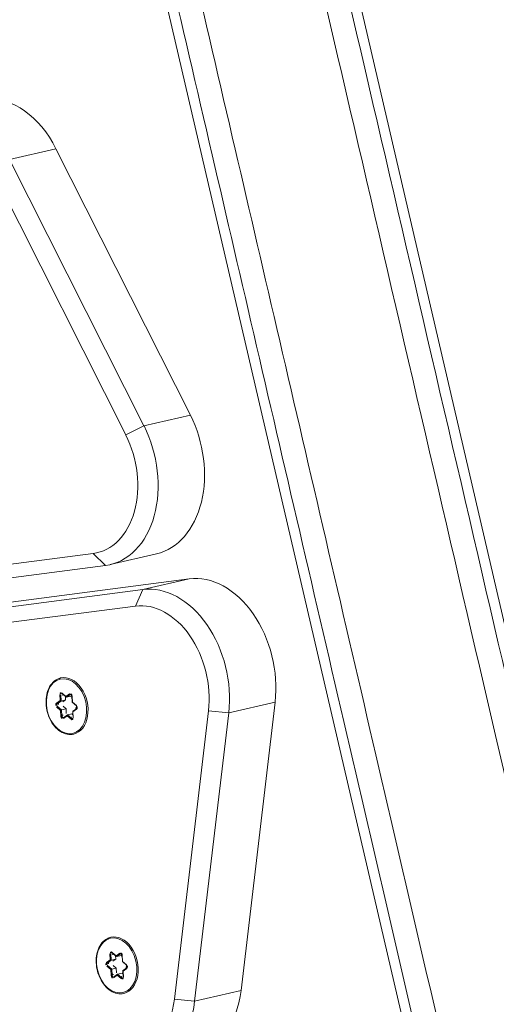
# Model space of a CAD drawing. Extents: x 5477758 to 5478338, y 5918296 to 5918502.
# Tile 107 of 138: x 5477951.7298 to 5477951.8288, y 5918462.6559 to 5918462.8605. Entities that reach past the tile are written whole.
import ezdxf

# ---------------------------------------------------------------- set-up
doc = ezdxf.new("R2010")
doc.units = 0
doc.layers.get('0').update_dxf_attribs({"linetype": 'CONTINUOUS', "lineweight": 13})
doc.layers.add('0_PROJEKTOWANE ZABAWKI', color=7, linetype='CONTINUOUS', lineweight=0)
doc.layers.add('0_WSPÓŁRZĘDNE_ODNOŚNIKI', color=6, linetype='CONTINUOUS', lineweight=15)
doc.styles.add('pktkecm$0$STANDARD', font='romans')
doc.dimstyles.new('pktkecm$0$ODNOŚNIKI', dxfattribs={"dimtxt": 17.5, "dimasz": 6, "dimexe": 7, "dimexo": 7, "dimgap": 7, "dimtad": 1, "dimtoh": 1, "dimdec": 0, "dimzin": 0, "dimdsep": 46, "dimtxsty": 'pktkecm$0$STANDARD', "dimblk": 'pktkecm$0$_Dot', "dimcen": 8, "dimdle": 7, "dimclrt": 2, "dimadec": 0, "dimazin": 0, "dimtfac": 1, "dimtdec": 0, "dimtofl": 0, "dimtmove": 0, "dimatfit": 3, "dimldrblk": 'pktkecm$0$_DotBlank', "dimfxl": 0, "dimtolj": 1, "dimtzin": 0, "dimarcsym": 0})

# ---------------------------------------------------------------- blocks, each defined once
blk = doc.blocks.new('zw$CEC1')
for p, q in [((1179.728, -663.216), (1065.128, -663.216)), ((1065.128, -667.14), (1179.728, -667.14)), ((1104.866, -668.229), (1110.551, -670.277)), ((1104.866, -669.219), (1104.866, -668.229)), ((1092.618, -670.065), (1098.651, -668.596)), ((1098.651, -668.596), (1098.651, -669.586)), ((1104.729, -669.62), (1104.866, -669.219)), ((1110.551, -671.267), (1104.866, -669.219)), ((1095.487, -734.876), (1101.963, -669.39)), ((1101.963, -669.39), (1101.963, -670.38)), ((1098.651, -669.586), (1092.618, -671.055)), ((1098.749, -669.998), (1098.651, -669.586)), ((1104.729, -669.62), (1110.415, -671.668)), ((1092.618, -671.055), (1092.618, -670.065)), ((1092.716, -671.467), (1098.749, -669.998)), ((1101.303, -670.923), (1101.303, -669.933)), ((1110.551, -670.277), (1110.551, -671.267)), ((1101.963, -670.38), (1095.487, -735.866)), ((1102.262, -670.607), (1101.963, -670.38)), ((1095.786, -736.093), (1102.262, -670.607)), ((1094.822, -736.507), (1101.298, -671.022)), ((1101.298, -671.022), (1100.998, -671.219)), ((1100.998, -671.219), (1094.522, -736.705)), ((1110.415, -671.668), (1110.551, -671.267)), ((1103.749, -672.341), (1103.749, -672.337)), ((1103.786, -672.319), (1103.916, -672.342)), ((1103.912, -672.336), (1103.789, -672.315)), ((1104, -672.272), (1103.912, -672.336)), ((1103.916, -672.342), (1104.009, -672.273)), ((1104.062, -672.28), (1104.099, -672.372)), ((1104.111, -672.372), (1104.076, -672.285)), ((1103.77, -672.441), (1103.682, -672.505)), ((1103.69, -672.507), (1103.784, -672.439)), ((1103.707, -672.537), (1103.707, -672.534)), ((1103.838, -672.561), (1103.707, -672.537)), ((1103.735, -672.354), (1103.77, -672.441)), ((1103.787, -672.433), (1103.749, -672.341)), ((1103.838, -672.465), (1103.765, -672.452)), ((1103.787, -672.433), (1103.787, -672.341)), ((1103.838, -672.561), (1103.838, -672.465)), ((1103.865, -672.531), (1103.838, -672.465)), ((1104.02, -672.497), (1103.954, -672.546)), ((1104.114, -672.514), (1104.02, -672.497)), ((1104.02, -672.593), (1104.02, -672.497)), ((1104.102, -672.375), (1104.232, -672.397)), ((1104.234, -672.393), (1104.111, -672.372)), ((1104.171, -672.387), (1104.151, -672.402)), ((1104.151, -672.497), (1104.151, -672.402)), ((1104.245, -672.428), (1104.151, -672.497)), ((1104.151, -672.5), (1104.189, -672.592)), ((1104.168, -672.511), (1104.256, -672.446)), ((1104.203, -672.597), (1104.168, -672.511)), ((1104.245, -672.425), (1104.245, -672.428)), ((1109.242, -672.544), (1109.242, -672.541)), ((1109.279, -672.637), (1109.242, -672.544)), ((1109.279, -672.522), (1109.408, -672.545)), ((1109.279, -672.637), (1109.279, -672.544)), ((1109.405, -672.54), (1109.281, -672.518)), ((1109.493, -672.475), (1109.405, -672.54)), ((1109.409, -672.545), (1109.502, -672.477)), ((1109.555, -672.484), (1109.592, -672.576)), ((1109.604, -672.575), (1109.569, -672.489)), ((1103.703, -672.558), (1103.826, -672.58)), ((1103.826, -672.58), (1103.861, -672.666)), ((1103.876, -672.653), (1103.838, -672.561)), ((1103.876, -672.649), (1103.876, -672.653)), ((1104.02, -672.593), (1103.926, -672.662)), ((1103.926, -672.662), (1103.926, -672.658)), ((1103.937, -672.68), (1104.025, -672.615)), ((1104.152, -672.616), (1104.02, -672.593)), ((1104.025, -672.615), (1104.148, -672.637)), ((1104.152, -672.612), (1104.152, -672.616)), ((1109.262, -672.644), (1109.174, -672.709)), ((1109.183, -672.71), (1109.276, -672.642)), ((1109.199, -672.741), (1109.199, -672.737)), ((1109.331, -672.764), (1109.199, -672.741)), ((1109.227, -672.558), (1109.262, -672.644)), ((1109.331, -672.669), (1109.257, -672.656)), ((1109.331, -672.764), (1109.331, -672.669)), ((1109.357, -672.734), (1109.331, -672.669)), ((1109.513, -672.701), (1109.446, -672.75)), ((1109.606, -672.717), (1109.513, -672.701)), ((1109.513, -672.796), (1109.513, -672.701)), ((1109.595, -672.578), (1109.724, -672.601)), ((1109.727, -672.597), (1109.604, -672.575)), ((1109.664, -672.59), (1109.643, -672.605)), ((1109.643, -672.701), (1109.643, -672.605)), ((1109.737, -672.632), (1109.643, -672.701)), ((1109.644, -672.704), (1109.681, -672.796)), ((1109.66, -672.714), (1109.748, -672.65)), ((1109.695, -672.801), (1109.66, -672.714)), ((1109.737, -672.628), (1109.737, -672.632)), ((1109.196, -672.762), (1109.319, -672.784)), ((1109.319, -672.784), (1109.354, -672.87)), ((1109.368, -672.856), (1109.331, -672.764)), ((1109.368, -672.853), (1109.368, -672.856)), ((1109.513, -672.796), (1109.419, -672.865)), ((1109.419, -672.865), (1109.419, -672.862)), ((1109.429, -672.883), (1109.518, -672.819)), ((1109.645, -672.819), (1109.513, -672.796)), ((1109.518, -672.819), (1109.641, -672.84)), ((1109.645, -672.816), (1109.645, -672.819))]:
    blk.add_line(p, q)
for centre, major_axis, ratio, start_param, end_param in [((1103.958, -669.489), (-2, 0), 0.707107, 4.24115, 6.213372), ((1099.303, -669.933), (2, 0), 0.707107, 0, 1.902409), ((1103.958, -670.479), (-2, 0), 0.707107, 4.24115, 6.213372), ((1099.303, -670.923), (2, 0), 0.707107, 6.213372, 8.185594), ((1103.958, -670.691), (-1.7, 0), 0.707107, 4.24115, 6.213372), ((1099.303, -671.135), (1.7, 0), 0.707107, 6.213372, 8.185594), ((1093.269, -671.402), (-2, 0), 0.707107, 5.044002, 6.178466), ((1109.643, -671.537), (2, 0), 0.707107, 0, 1.099557), ((1109.643, -672.527), (2, 0), 0.707107, 6.248279, 7.382743), ((1109.643, -672.74), (1.7, 0), 0.707107, 6.248279, 7.382743), ((1103.969, -672.462), (0.6, 0), 0.707107, 0, 3.141593), ((1103.778, -672.346), (-0.045, 0), 0.707107, 4.467995, 6.56239), ((1103.778, -672.335), (-0.03, 0), 0.707107, 0, 0.279204), ((1103.969, -672.462), (0.25, 0), 0.707107, 2.244927, 2.557585), ((1103.789, -672.304), (-0.0026, -0.0148), 0.171098, 0, 0.800479), ((1103.912, -672.326), (-0.0037, 0.0158), 0.19164, 2.259533, 3.223174), ((1103.969, -672.462), (0.25, 0), 0.707107, 1.152569, 1.475438), ((1104.033, -672.294), (0.045, 0), 0.707107, 0.279204, 2.3736), ((1104, -672.261), (0.0089, -0.0121), 0.508626, 5.319544, 6.283185), ((1104.076, -672.275), (-0.0139, -0.0056), 0.679724, 0, 1.301881), ((1109.461, -672.665), (0.6, 0), 0.707107, 0, 3.141593), ((1103.714, -672.527), (-0.045, 0), 0.707107, 5.515192, 7.609587), ((1103.682, -672.495), (0.0089, -0.0121), 0.508626, 5.319544, 6.283185), ((1103.714, -672.517), (-0.03, 0), 0.707107, 0, 1.326402), ((1103.703, -672.548), (-0.0026, -0.0148), 0.171098, 0.800479, 2.371275), ((1103.969, -672.462), (-0.25, 0), 0.707107, 0.130169, 0.46319), ((1103.735, -672.344), (0.0139, 0.0056), 0.679724, 4.443473, 6.01427), ((1103.77, -672.43), (0.0166, -0.0047), 0.601017, 4.881509, 6.452305), ((1104.111, -672.361), (0.0104, 0.0129), 0.462667, 2.890892, 4.192773), ((1104.168, -672.5), (-0.0166, 0.0047), 0.601017, 0.16912, 1.739916), ((1103.969, -672.462), (0.25, 0), 0.707107, 0.095219, 0.407877), ((1104.234, -672.383), (-0.0026, -0.0148), 0.171098, 0, 0.800479), ((1104.223, -672.424), (0.045, 0), 0.707107, 5.515192, 7.609587), ((1104.223, -672.414), (0.03, 0), 0.707107, 5.515192, 6.283185), ((1104.256, -672.436), (0.0089, -0.0121), 0.508626, 3.748748, 5.319544), ((1109.271, -672.549), (-0.045, 0), 0.707107, 4.467995, 6.56239), ((1109.227, -672.547), (0.0139, 0.0056), 0.679724, 4.443473, 6.01427), ((1109.271, -672.539), (-0.03, 0), 0.707107, 0, 0.279204), ((1109.461, -672.665), (0.25, 0), 0.707107, 2.244927, 2.557585), ((1109.281, -672.508), (-0.0026, -0.0148), 0.171098, 0, 0.800479), ((1109.405, -672.529), (-0.0037, 0.0158), 0.19164, 2.259533, 3.223174), ((1109.461, -672.665), (0.25, 0), 0.707107, 1.152569, 1.475438), ((1109.525, -672.498), (0.045, 0), 0.707107, 0.279204, 2.3736), ((1109.493, -672.465), (0.0089, -0.0121), 0.508626, 5.319544, 6.283185), ((1109.569, -672.478), (-0.0139, -0.0056), 0.679724, 0, 1.301881), ((1103.826, -672.569), (0.0104, 0.0129), 0.462667, 4.192773, 5.763569), ((1103.861, -672.656), (0.0139, 0.0056), 0.679724, 4.443473, 6.01427), ((1103.905, -672.658), (-0.045, 0), 0.707107, 0.279204, 2.3736), ((1103.969, -672.462), (-0.25, 0), 0.707107, 1.142416, 1.510388), ((1103.905, -672.647), (-0.03, 0), 0.707107, 0.279204, 2.3736), ((1103.937, -672.669), (0.0089, -0.0121), 0.508626, 3.748748, 5.319544), ((1104.025, -672.605), (-0.0037, 0.0158), 0.19164, 0.688736, 2.259533), ((1103.969, -672.462), (-0.25, 0), 0.707107, 2.189614, 2.547433), ((1104.159, -672.606), (0.045, 0), 0.707107, 4.467995, 6.56239), ((1104.148, -672.626), (-0.0026, -0.0148), 0.171098, 0.800479, 2.371275), ((1104.159, -672.595), (0.03, 0), 0.707107, 4.467995, 6.283185), ((1104.203, -672.587), (-0.0139, -0.0056), 0.679724, 0, 1.301881), ((1109.206, -672.731), (-0.045, 0), 0.707107, 5.515192, 7.609587), ((1109.174, -672.698), (0.0089, -0.0121), 0.508626, 5.319544, 6.283185), ((1109.206, -672.72), (-0.03, 0), 0.707107, 0, 1.326402), ((1109.196, -672.751), (-0.0026, -0.0148), 0.171098, 0.800479, 2.371275), ((1109.461, -672.665), (-0.25, 0), 0.707107, 0.130169, 0.46319), ((1109.262, -672.634), (0.0166, -0.0047), 0.601017, 4.881509, 6.452305), ((1109.604, -672.564), (0.0104, 0.0129), 0.462667, 2.890892, 4.192773), ((1109.66, -672.704), (-0.0166, 0.0047), 0.601017, 0.16912, 1.739916), ((1109.461, -672.665), (0.25, 0), 0.707107, 0.095219, 0.407877), ((1109.727, -672.586), (-0.0026, -0.0148), 0.171098, 0, 0.800479), ((1109.716, -672.628), (0.045, 0), 0.707107, 5.515192, 7.609587), ((1109.716, -672.617), (0.03, 0), 0.707107, 5.515192, 6.283185), ((1109.748, -672.639), (0.0089, -0.0121), 0.508626, 3.748748, 5.319544), ((1109.319, -672.773), (0.0104, 0.0129), 0.462667, 4.192773, 5.763569), ((1109.354, -672.859), (0.0139, 0.0056), 0.679724, 4.443473, 6.01427), ((1109.397, -672.861), (-0.045, 0), 0.707107, 0.279204, 2.3736), ((1109.461, -672.665), (-0.25, 0), 0.707107, 1.142416, 1.510388), ((1109.397, -672.851), (-0.03, 0), 0.707107, 0.279204, 2.3736), ((1109.429, -672.873), (0.0089, -0.0121), 0.508626, 3.748748, 5.319544), ((1109.518, -672.808), (-0.0037, 0.0158), 0.19164, 0.688736, 2.259533), ((1109.461, -672.665), (-0.25, 0), 0.707107, 2.189614, 2.547433), ((1109.652, -672.81), (0.045, 0), 0.707107, 4.467995, 6.56239), ((1109.641, -672.83), (-0.0026, -0.0148), 0.171098, 0.800479, 2.371275), ((1109.652, -672.799), (0.03, 0), 0.707107, 4.467995, 6.283185), ((1109.695, -672.79), (-0.0139, -0.0056), 0.679724, 0, 1.301881)]:
    blk.add_ellipse(centre, major_axis=major_axis, ratio=ratio, start_param=start_param, end_param=end_param)
for centre in [(1103.969, -672.476), (1109.461, -672.679)]:
    blk.add_ellipse(centre, major_axis=(-0.58, 0), ratio=0.707107)
for points, knots in [([(1185.928, -663.428), (1185.92, -663.428), (1185.912, -663.428), (1185.718, -663.428), (1185.535, -663.428), (1184.553, -663.428), (1183.711, -663.428), (1181.437, -663.428), (1179.931, -663.428), (1175.708, -663.428), (1172.842, -663.428), (1167.867, -663.428), (1165.775, -663.428), (1161.975, -663.428), (1160.125, -663.428), (1157.094, -663.428), (1155.952, -663.428), (1152.126, -663.428), (1149.918, -663.428), (1144.631, -663.428), (1141.592, -663.428), (1133.362, -663.428), (1129.292, -663.428), (1125.141, -663.428), (1121.09, -663.428), (1116.962, -663.428), (1109.398, -663.428), (1105.404, -663.428), (1097.178, -663.428), (1092.945, -663.428), (1086.247, -663.428), (1084.057, -663.428), (1080.368, -663.428), (1078.913, -663.428), (1076.716, -663.428), (1075.923, -663.428), (1074.514, -663.428), (1073.944, -663.428), (1071.753, -663.428), (1070.083, -663.428), (1066.71, -663.428), (1065.138, -663.428), (1062.035, -663.428), (1060.513, -663.428), (1058.928, -663.428)], [1.481535, 1.481535, 1.481535, 1.481535, 1.518758, 1.518758, 2.379658, 2.379658, 5.597938, 5.597938, 10.538019, 10.538019, 18.696385, 18.696385, 24.527079, 24.527079, 29.575647, 29.575647, 32.535382, 32.535382, 39.355172, 39.355172, 49.134696, 49.134696, 58.493436, 58.493436, 58.493436, 67.627244, 67.627244, 74.794433, 74.794433, 81.961623, 81.961623, 87.411225, 87.411225, 93.164019, 93.164019, 96.599059, 96.599059, 98.916813, 98.916813, 105.38718, 105.38718, 110.834573, 110.834573, 115.773922, 115.773922, 115.773922, 115.773922]), ([(1058.927, -663.92), (1060.523, -663.92), (1062.054, -663.92), (1065.164, -663.92), (1066.734, -663.92), (1070.101, -663.92), (1071.766, -663.92), (1073.946, -663.92), (1074.514, -663.92), (1075.915, -663.92), (1076.705, -663.92), (1078.897, -663.92), (1080.352, -663.92), (1084.045, -663.92), (1086.239, -663.92), (1092.944, -663.92), (1097.179, -663.92), (1105.409, -663.92), (1109.403, -663.92), (1116.968, -663.92), (1121.096, -663.92), (1125.146, -663.92), (1129.296, -663.92), (1133.365, -663.92), (1141.591, -663.92), (1144.628, -663.92), (1149.914, -663.92), (1152.123, -663.92), (1155.951, -663.92), (1157.093, -663.92), (1160.126, -663.92), (1161.976, -663.92), (1165.775, -663.92), (1167.866, -663.92), (1172.838, -663.92), (1175.7, -663.92), (1179.913, -663.92), (1181.414, -663.92), (1183.676, -663.92), (1184.512, -663.92), (1185.486, -663.92), (1185.666, -663.92), (1185.878, -663.92), (1185.905, -663.92), (1185.933, -663.92)], [-115.806845, -115.806845, -115.806845, -115.806845, -110.834573, -110.834573, -105.38718, -105.38718, -98.916813, -98.916813, -96.599059, -96.599059, -93.164019, -93.164019, -87.411225, -87.411225, -81.961623, -81.961623, -74.794433, -74.794433, -67.627244, -67.627244, -58.493436, -58.493436, -58.493436, -49.134696, -49.134696, -39.355172, -39.355172, -32.535382, -32.535382, -29.575647, -29.575647, -24.527079, -24.527079, -18.696385, -18.696385, -10.538019, -10.538019, -5.597938, -5.597938, -2.379658, -2.379658, -1.518758, -1.518758, -1.390315, -1.390315, -1.390315, -1.390315]), ([(1185.933, -666.435), (1184.96, -666.435), (1183.865, -666.435), (1181.31, -666.435), (1179.819, -666.435), (1175.892, -666.435), (1173.383, -666.435), (1168.638, -666.435), (1166.306, -666.435), (1162.268, -666.435), (1160.59, -666.435), (1155.531, -666.435), (1153.392, -666.435), (1145.933, -666.435), (1142.968, -666.435), (1138.957, -666.435), (1136.135, -666.435), (1132.796, -666.435), (1122.514, -666.435), (1116.479, -666.435), (1104.632, -666.435), (1098.821, -666.435), (1090.619, -666.435), (1087.898, -666.435), (1083.133, -666.435), (1081.427, -666.435), (1078.494, -666.435), (1077.267, -666.435), (1075.113, -666.435), (1074.209, -666.435), (1072.179, -666.435), (1071.052, -666.435), (1067.125, -666.435), (1063.755, -666.435), (1058.927, -666.435)], [0.478318, 0.478318, 0.478318, 0.478318, 3.307686, 3.307686, 6.615372, 6.615372, 11.720097, 11.720097, 16.66119, 16.66119, 20.086268, 20.086268, 26.717745, 26.717745, 33.32238, 33.32238, 33.32238, 37.968614, 37.968614, 43.976092, 43.976092, 49.98357, 49.98357, 53.186468, 53.186468, 56.000528, 56.000528, 58.814588, 58.814588, 60.765103, 60.765103, 62.715617, 62.715617, 66.516875, 66.516875, 66.516875, 66.516875]), ([(1058.928, -666.928), (1063.735, -666.928), (1067.098, -666.928), (1071.031, -666.928), (1072.164, -666.928), (1074.207, -666.928), (1075.118, -666.928), (1077.286, -666.928), (1078.517, -666.928), (1081.448, -666.928), (1083.15, -666.928), (1087.906, -666.928), (1090.624, -666.928), (1098.817, -666.928), (1104.626, -666.928), (1116.47, -666.928), (1122.506, -666.928), (1132.791, -666.928), (1136.133, -666.928), (1138.956, -666.928), (1142.971, -666.928), (1145.939, -666.928), (1153.396, -666.928), (1155.532, -666.928), (1160.588, -666.928), (1162.267, -666.928), (1166.306, -666.928), (1168.639, -666.928), (1173.39, -666.928), (1175.904, -666.928), (1179.844, -666.928), (1181.342, -666.928), (1183.883, -666.928), (1184.96, -666.928), (1185.928, -666.928)], [-66.505201, -66.505201, -66.505201, -66.505201, -62.715617, -62.715617, -60.765103, -60.765103, -58.814588, -58.814588, -56.000528, -56.000528, -53.186468, -53.186468, -49.98357, -49.98357, -43.976092, -43.976092, -37.968614, -37.968614, -33.32238, -33.32238, -33.32238, -26.717745, -26.717745, -20.086268, -20.086268, -16.66119, -16.66119, -11.720097, -11.720097, -6.615372, -6.615372, -3.307686, -3.307686, -0.555747, -0.555747, -0.555747, -0.555747]), ([(1103.786, -672.319), (1103.783, -672.318), (1103.78, -672.318), (1103.774, -672.318), (1103.771, -672.319), (1103.765, -672.32), (1103.762, -672.321), (1103.757, -672.323), (1103.755, -672.324), (1103.752, -672.327), (1103.751, -672.328), (1103.749, -672.331), (1103.748, -672.332), (1103.748, -672.334), (1103.748, -672.335), (1103.748, -672.335)], [1.570796, 1.570796, 1.570796, 1.570796, 1.844329, 1.844329, 2.119118, 2.119118, 2.392017, 2.392017, 2.661992, 2.661992, 2.936562, 2.936562, 3.253095, 3.253095, 3.385987, 3.385987, 3.385987, 3.385987]), ([(1104.062, -672.28), (1104.062, -672.279), (1104.06, -672.277), (1104.056, -672.273), (1104.054, -672.272), (1104.05, -672.27), (1104.047, -672.269), (1104.041, -672.267), (1104.038, -672.267), (1104.032, -672.266), (1104.029, -672.267), (1104.023, -672.268), (1104.02, -672.268), (1104.015, -672.27), (1104.012, -672.271), (1104.01, -672.273), (1104.01, -672.273), (1104.009, -672.273)], [0.523599, 0.523599, 0.523599, 0.523599, 0.927172, 0.927172, 1.204378, 1.204378, 1.47422, 1.47422, 1.746688, 1.746688, 2.021391, 2.021391, 2.295276, 2.295276, 2.566083, 2.566083, 2.617994, 2.617994, 2.617994, 2.617994]), ([(1104.569, -672.462), (1104.569, -672.507), (1104.559, -672.552), (1104.52, -672.638), (1104.49, -672.679), (1104.415, -672.753), (1104.369, -672.786), (1104.265, -672.839), (1104.207, -672.859), (1104.084, -672.886), (1104.02, -672.893), (1103.891, -672.891), (1103.827, -672.882), (1103.707, -672.851), (1103.649, -672.829), (1103.548, -672.772), (1103.504, -672.738), (1103.433, -672.661), (1103.406, -672.618), (1103.376, -672.537), (1103.369, -672.499), (1103.369, -672.462)], [6.038791, 6.038791, 6.038791, 6.038791, 6.34864, 6.34864, 6.66324, 6.66324, 6.984393, 6.984393, 7.307998, 7.307998, 7.63188, 7.63188, 7.955712, 7.955712, 8.279598, 8.279598, 8.603057, 8.603057, 8.923488, 8.923488, 9.180384, 9.180384, 9.180384, 9.180384]), ([(1103.69, -672.507), (1103.689, -672.508), (1103.689, -672.508), (1103.687, -672.51), (1103.686, -672.511), (1103.685, -672.512), (1103.685, -672.513), (1103.684, -672.514), (1103.684, -672.515), (1103.684, -672.516), (1103.684, -672.516), (1103.684, -672.517)], [2.6179939, 2.6179939, 2.6179939, 2.6179939, 2.7715925, 2.7715925, 2.9251911, 2.9251911, 3.0787897, 3.0787897, 3.2323883, 3.2323883, 3.385987, 3.385987, 3.385987, 3.385987]), ([(1104.253, -672.414), (1104.253, -672.413), (1104.253, -672.412), (1104.252, -672.41), (1104.252, -672.408), (1104.25, -672.406), (1104.248, -672.404), (1104.245, -672.402), (1104.242, -672.401), (1104.237, -672.399), (1104.235, -672.398), (1104.232, -672.397)], [0.244394, 0.244394, 0.244394, 0.244394, 0.509675, 0.509675, 0.774955, 0.774955, 1.040236, 1.040236, 1.305516, 1.305516, 1.570796, 1.570796, 1.570796, 1.570796]), ([(1109.279, -672.522), (1109.276, -672.522), (1109.273, -672.522), (1109.266, -672.522), (1109.263, -672.522), (1109.257, -672.523), (1109.255, -672.524), (1109.25, -672.527), (1109.248, -672.528), (1109.245, -672.531), (1109.243, -672.532), (1109.241, -672.535), (1109.241, -672.536), (1109.241, -672.538), (1109.241, -672.538), (1109.241, -672.539)], [1.570796, 1.570796, 1.570796, 1.570796, 1.844329, 1.844329, 2.119118, 2.119118, 2.392017, 2.392017, 2.661992, 2.661992, 2.936562, 2.936562, 3.253095, 3.253095, 3.385987, 3.385987, 3.385987, 3.385987]), ([(1109.555, -672.484), (1109.554, -672.482), (1109.553, -672.48), (1109.549, -672.477), (1109.547, -672.475), (1109.542, -672.473), (1109.54, -672.472), (1109.534, -672.471), (1109.531, -672.47), (1109.525, -672.47), (1109.521, -672.47), (1109.515, -672.471), (1109.512, -672.472), (1109.507, -672.474), (1109.505, -672.475), (1109.502, -672.476), (1109.502, -672.477), (1109.502, -672.477)], [0.523599, 0.523599, 0.523599, 0.523599, 0.927172, 0.927172, 1.204378, 1.204378, 1.47422, 1.47422, 1.746688, 1.746688, 2.021391, 2.021391, 2.295276, 2.295276, 2.566083, 2.566083, 2.617994, 2.617994, 2.617994, 2.617994]), ([(1104.189, -672.595), (1104.189, -672.595), (1104.189, -672.595), (1104.189, -672.595), (1104.189, -672.594), (1104.189, -672.594), (1104.189, -672.594), (1104.189, -672.593), (1104.189, -672.593), (1104.189, -672.593), (1104.189, -672.592), (1104.189, -672.592)], [0.2443943, 0.2443943, 0.2443943, 0.2443943, 0.3002352, 0.3002352, 0.3560761, 0.3560761, 0.411917, 0.411917, 0.4677579, 0.4677579, 0.5235988, 0.5235988, 0.5235988, 0.5235988]), ([(1110.061, -672.665), (1110.061, -672.71), (1110.051, -672.756), (1110.012, -672.842), (1109.983, -672.883), (1109.908, -672.956), (1109.862, -672.989), (1109.757, -673.042), (1109.699, -673.063), (1109.576, -673.09), (1109.512, -673.096), (1109.384, -673.094), (1109.32, -673.086), (1109.199, -673.055), (1109.142, -673.033), (1109.041, -672.976), (1108.996, -672.941), (1108.925, -672.864), (1108.898, -672.821), (1108.868, -672.74), (1108.861, -672.703), (1108.861, -672.665)], [6.038791, 6.038791, 6.038791, 6.038791, 6.34864, 6.34864, 6.66324, 6.66324, 6.984393, 6.984393, 7.307998, 7.307998, 7.63188, 7.63188, 7.955712, 7.955712, 8.279598, 8.279598, 8.603057, 8.603057, 8.923488, 8.923488, 9.180384, 9.180384, 9.180384, 9.180384]), ([(1109.183, -672.71), (1109.182, -672.711), (1109.181, -672.712), (1109.18, -672.713), (1109.179, -672.714), (1109.178, -672.716), (1109.178, -672.716), (1109.177, -672.718), (1109.177, -672.718), (1109.176, -672.719), (1109.176, -672.72), (1109.176, -672.72)], [2.6179939, 2.6179939, 2.6179939, 2.6179939, 2.7715925, 2.7715925, 2.9251911, 2.9251911, 3.0787897, 3.0787897, 3.2323883, 3.2323883, 3.385987, 3.385987, 3.385987, 3.385987]), ([(1109.746, -672.617), (1109.746, -672.616), (1109.746, -672.615), (1109.745, -672.613), (1109.744, -672.612), (1109.742, -672.609), (1109.741, -672.608), (1109.737, -672.605), (1109.735, -672.604), (1109.73, -672.602), (1109.727, -672.602), (1109.724, -672.601)], [0.244394, 0.244394, 0.244394, 0.244394, 0.509675, 0.509675, 0.774955, 0.774955, 1.040236, 1.040236, 1.305516, 1.305516, 1.570796, 1.570796, 1.570796, 1.570796]), ([(1109.682, -672.799), (1109.682, -672.799), (1109.682, -672.799), (1109.682, -672.798), (1109.682, -672.798), (1109.682, -672.798), (1109.682, -672.797), (1109.682, -672.797), (1109.681, -672.797), (1109.681, -672.796), (1109.681, -672.796), (1109.681, -672.796)], [0.2443943, 0.2443943, 0.2443943, 0.2443943, 0.3002352, 0.3002352, 0.3560761, 0.3560761, 0.411917, 0.411917, 0.4677579, 0.4677579, 0.5235988, 0.5235988, 0.5235988, 0.5235988])]:
    blk.add_open_spline(points, degree=3, knots=knots)
blk = doc.blocks.new('pktkecm$0$_Dot')
at = {"color": 0, "linetype": 'ByBlock', "lineweight": -2}
blk.add_line((-0.5, 0), (-1, 0), dxfattribs=at)
at = {"color": 0, "linetype": 'ByBlock', "const_width": 0.5}
blk.add_lwpolyline([(-0.25, 0, 1), (0.25, 0, 1)], format="xyb", close=True, dxfattribs=at)
blk = doc.blocks.new('pktkecm$0$_DotBlank')
at = {"color": 0, "linetype": 'ByBlock', "lineweight": -2}
blk.add_line((-0.5, 0), (-1, 0), dxfattribs=at)
blk.add_circle((0, 0), 0.5, dxfattribs=at)

msp = doc.modelspace()

# ---------------------------------------------------------------- block references
at = {"layer": '0_PROJEKTOWANE ZABAWKI', "xscale": 0.009981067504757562, "yscale": 0.009981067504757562, "zscale": 0.009981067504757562, "rotation": 283.0720937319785}
msp.add_blockref('zw$CEC1', (5477955.78541, 5918474.9692), dxfattribs=at)

# ---------------------------------------------------------------- leaders
at = {"layer": '0_WSPÓŁRZĘDNE_ODNOŚNIKI', "lineweight": -3}
msp.add_leader([(5477951.20952, 5918477.10182), (5477951.85097, 5918462.56448)], dimstyle='pktkecm$0$ODNOŚNIKI', override={"dimasz": 2.8}, dxfattribs=at)

doc.saveas('drawing.dxf')
